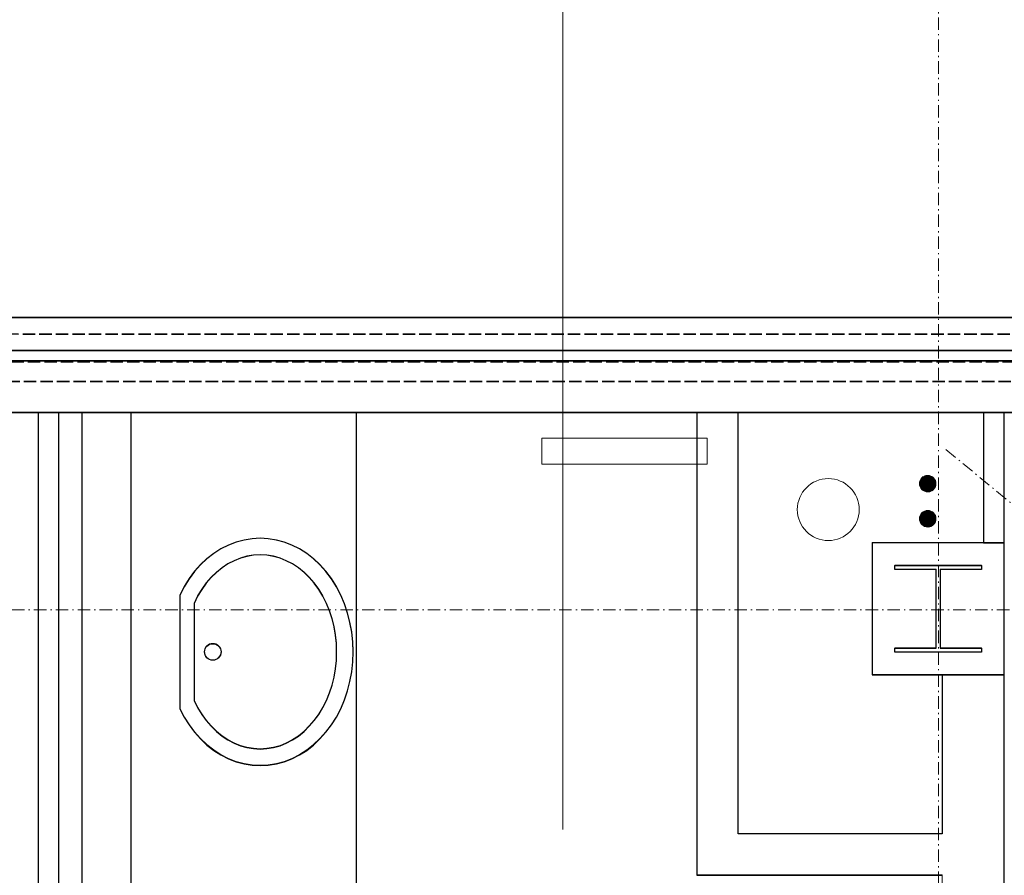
# Model space of a CAD drawing. Header units: millimetres. Extents: x -8642 to 28269, y -6609 to 3701.
# Tile 174 of 256: x 5145 to 5383, y -4128 to -3921. Entities that reach past the tile are written whole.
import ezdxf

# ---------------------------------------------------------------- set-up
doc = ezdxf.new("R2010")
doc.units = ezdxf.units.MM
doc.header["$LTSCALE"] = 1000
doc.header["$MEASUREMENT"] = 0
for name, pattern in [('rzut 1 pietra$0$ArchiTECH.PC 1. Line Type', [0.004, 0.003, -0.001]), ('rzut 1 pietra$0$ArchiTECH.PC 5. Line Type', [0.0053, 0.003, -0.001, 0.0003, -0.001]), ('rzut 1 pietra$0$ArchiTECH.PC Solid Line Type', [0]), ('SUFIT_1 PIETRO$0$ArchiTECH.PC 1. Line Type', [0.004, 0.003, -0.001]), ('SUFIT_1 PIETRO$0$ArchiTECH.PC Solid Line Type', [0])]:
    doc.linetypes.add(name, pattern=pattern)
doc.layers.add('IS_ARCH', color=254, linetype='Continuous', lineweight=18)
doc.layers.add('KLIMA_BEZ_ZMIAN', color=254, linetype='Continuous', lineweight=30)
for name, color, linetype in [('SUFIT_1 PIETRO$0$ELEM KONSTRUKCJI - inwent', 254, 'Continuous'), ('SUFIT_1 PIETRO$0$INWENTARYZACJA', 254, 'Continuous'), ('SUFIT_1 PIETRO$0$Kalka 1', 254, 'Continuous')]:
    doc.layers.add(name, color=color, linetype=linetype)

msp = doc.modelspace()

# ---------------------------------------------------------------- linework, layer by layer
at = {"layer": 'IS_ARCH', "linetype": 'rzut 1 pietra$0$ArchiTECH.PC 5. Line Type'}
for p, q in [((5367.47, -3088.25), (5367.16, -6164.04)), ((5369.16, -4024.91), (7673.51, -5924.41)), ((-3575.49, -4062.89), (8802.36, -4064.08))]:
    msp.add_line(p, q, dxfattribs=at)
at = {"layer": 'IS_ARCH', "linetype": 'rzut 1 pietra$0$ArchiTECH.PC Solid Line Type'}
for p, q in [((5276.37, -3908.02), (5276.37, -4116.87)), ((5025.6, -3992.86), (5560.12, -3992.91)), ((4289.88, -4000.79), (5563.9, -4000.91)), ((4289.88, -4003.29), (5565.08, -4003.41)), ((3949.5, -4015.79), (5571.01, -4015.86)), ((5154.36, -4015.87), (5149.36, -4015.87)), ((5149.36, -4015.87), (5149.36, -4388.37)), ((5154.36, -4388.37), (5154.36, -4015.87)), ((5171.87, -4015.87), (5159.87, -4015.87)), ((5159.87, -4015.87), (5159.87, -4388.42)), ((5171.87, -4388.42), (5171.87, -4015.87)), ((5226.37, -4015.88), (5226.37, -4388.38)), ((5318.86, -4015.89), (5308.86, -4015.89)), ((5308.86, -4015.89), (5308.86, -4127.89)), ((5318.86, -4117.89), (5318.86, -4015.89)), ((5383.26, -4015.89), (5378.26, -4015.89)), ((5378.26, -4015.89), (5378.26, -4047.4)), ((5383.26, -4047.4), (5383.26, -4015.89)), ((5271.31, -4022.13), (5271.31, -4028.43)), ((5311.31, -4022.13), (5271.31, -4022.13)), ((5271.31, -4022.13), (5271.31, -4028.43)), ((5311.31, -4022.13), (5271.31, -4022.13)), ((5311.31, -4028.43), (5311.31, -4022.13)), ((5311.31, -4028.43), (5311.31, -4022.13)), ((5271.31, -4028.43), (5311.31, -4028.43)), ((5271.31, -4028.43), (5311.31, -4028.43)), ((5195.4, -4047.99), (5193.59, -4048.9)), ((5197.27, -4047.26), (5195.4, -4047.99)), ((5199.19, -4046.74), (5197.27, -4047.26)), ((5201.14, -4046.43), (5199.19, -4046.74)), ((5203.1, -4046.33), (5201.14, -4046.43)), ((5205.06, -4046.43), (5203.1, -4046.33)), ((5207, -4046.74), (5205.06, -4046.43)), ((5208.92, -4047.26), (5207, -4046.74)), ((5210.79, -4047.99), (5208.92, -4047.26)), ((5212.61, -4048.9), (5210.79, -4047.99)), ((5383.26, -4047.4), (5351.26, -4047.4)), ((5351.26, -4047.4), (5351.26, -4079.4)), ((5378.26, -4047.4), (5383.26, -4047.4)), ((5383.26, -4079.4), (5383.26, -4047.4)), ((5383.26, -4047.4), (5383.26, -4047.4)), ((5191.85, -4050.01), (5190.19, -4051.3)), ((5193.59, -4048.9), (5191.85, -4050.01)), ((5199.89, -4050.68), (5198.31, -4051.13)), ((5201.49, -4050.42), (5199.89, -4050.68)), ((5203.1, -4050.33), (5201.49, -4050.42)), ((5204.71, -4050.42), (5203.1, -4050.33)), ((5206.31, -4050.68), (5204.71, -4050.42)), ((5207.89, -4051.13), (5206.31, -4050.68)), ((5214.35, -4050.01), (5212.61, -4048.9)), ((5216, -4051.3), (5214.35, -4050.01)), ((5188.63, -4052.76), (5187.19, -4054.38)), ((5190.19, -4051.3), (5188.63, -4052.76)), ((5195.28, -4052.53), (5193.85, -4053.47)), ((5196.77, -4051.74), (5195.28, -4052.53)), ((5198.31, -4051.13), (5196.77, -4051.74)), ((5209.42, -4051.74), (5207.89, -4051.13)), ((5210.92, -4052.53), (5209.42, -4051.74)), ((5212.35, -4053.47), (5210.92, -4052.53)), ((5217.56, -4052.76), (5216, -4051.3)), ((5219.01, -4054.38), (5217.56, -4052.76)), ((5356.76, -4052.9), (5377.76, -4052.9)), ((5356.76, -4053.9), (5356.76, -4052.9)), ((5356.76, -4052.9), (5356.76, -4052.9)), ((5356.76, -4052.9), (5377.76, -4052.9)), ((5356.76, -4053.9), (5356.76, -4052.9)), ((5377.76, -4052.9), (5377.76, -4053.9)), ((5377.76, -4052.9), (5377.76, -4053.9)), ((5187.19, -4054.38), (5185.86, -4056.15)), ((5192.49, -4054.58), (5191.21, -4055.82)), ((5193.85, -4053.47), (5192.49, -4054.58)), ((5213.71, -4054.58), (5212.35, -4053.47)), ((5214.99, -4055.82), (5213.71, -4054.58)), ((5220.33, -4056.15), (5219.01, -4054.38)), ((5366.76, -4053.9), (5356.76, -4053.9)), ((5366.76, -4053.9), (5356.76, -4053.9)), ((5366.76, -4072.9), (5366.76, -4053.9)), ((5366.76, -4072.9), (5366.76, -4053.9)), ((5377.76, -4053.9), (5367.76, -4053.9)), ((5367.76, -4053.9), (5367.76, -4072.9)), ((5377.76, -4053.9), (5367.76, -4053.9)), ((5367.76, -4053.9), (5367.76, -4072.9)), ((5184.67, -4058.05), (5183.61, -4060.08)), ((5185.86, -4056.15), (5184.67, -4058.05)), ((5190.02, -4057.21), (5188.93, -4058.72)), ((5191.21, -4055.82), (5190.02, -4057.21)), ((5216.18, -4057.21), (5214.99, -4055.82)), ((5217.27, -4058.72), (5216.18, -4057.21)), ((5221.53, -4058.05), (5220.33, -4056.15)), ((5222.58, -4060.08), (5221.53, -4058.05)), ((5183.61, -4060.08), (5183.61, -4087.58)), ((5187.94, -4060.35), (5187.08, -4062.08)), ((5188.93, -4058.72), (5187.94, -4060.35)), ((5218.25, -4060.35), (5217.27, -4058.72)), ((5219.12, -4062.08), (5218.25, -4060.35)), ((5223.49, -4062.2), (5222.58, -4060.08)), ((5187.08, -4062.08), (5187.08, -4085.58)), ((5219.86, -4063.9), (5219.12, -4062.08)), ((5224.24, -4064.42), (5223.49, -4062.2)), ((5220.48, -4065.79), (5219.86, -4063.9)), ((5224.83, -4066.71), (5224.24, -4064.42)), ((5220.97, -4067.74), (5220.48, -4065.79)), ((5225.26, -4069.05), (5224.83, -4066.71)), ((5221.32, -4069.75), (5220.97, -4067.74)), ((5221.53, -4071.78), (5221.32, -4069.75)), ((5225.51, -4071.43), (5225.26, -4069.05)), ((5221.6, -4073.83), (5221.53, -4071.78)), ((5225.6, -4073.83), (5225.51, -4071.43)), ((5221.53, -4075.87), (5221.6, -4073.83)), ((5225.51, -4076.22), (5225.6, -4073.83)), ((5356.76, -4073.9), (5356.76, -4072.9)), ((5356.76, -4072.9), (5366.76, -4072.9)), ((5356.76, -4073.9), (5356.76, -4072.9)), ((5356.76, -4072.9), (5366.76, -4072.9)), ((5377.76, -4073.9), (5356.76, -4073.9)), ((5377.76, -4073.9), (5356.76, -4073.9)), ((5367.76, -4072.9), (5377.76, -4072.9)), ((5367.76, -4072.9), (5377.76, -4072.9)), ((5377.76, -4072.9), (5377.76, -4073.9)), ((5377.76, -4072.9), (5377.76, -4073.9)), ((5221.32, -4077.91), (5221.53, -4075.87)), ((5225.26, -4078.6), (5225.51, -4076.22)), ((5220.97, -4079.91), (5221.32, -4077.91)), ((5224.83, -4080.94), (5225.26, -4078.6)), ((5351.26, -4079.4), (5383.26, -4079.4)), ((5383.26, -4079.4), (5368.26, -4079.4)), ((5368.26, -4079.4), (5368.26, -4117.89)), ((5383.26, -4161.4), (5383.26, -4079.4)), ((5219.86, -4083.76), (5220.48, -4081.86)), ((5220.48, -4081.86), (5220.97, -4079.91)), ((5224.24, -4083.23), (5224.83, -4080.94)), ((5219.12, -4085.58), (5219.86, -4083.76)), ((5223.49, -4085.45), (5224.24, -4083.23)), ((5187.08, -4085.58), (5187.94, -4087.31)), ((5187.08, -4085.58), (5187.08, -4085.58)), ((5218.25, -4087.31), (5219.12, -4085.58)), ((5222.58, -4087.58), (5223.49, -4085.45)), ((5183.61, -4087.58), (5184.67, -4089.6)), ((5183.61, -4087.58), (5183.61, -4087.58)), ((5187.94, -4087.31), (5188.93, -4088.93)), ((5188.93, -4088.93), (5190.02, -4090.44)), ((5216.18, -4090.44), (5217.27, -4088.93)), ((5217.27, -4088.93), (5218.25, -4087.31)), ((5221.53, -4089.6), (5222.58, -4087.58)), ((5184.67, -4089.6), (5185.86, -4091.5)), ((5190.02, -4090.44), (5191.21, -4091.83)), ((5214.99, -4091.83), (5216.18, -4090.44)), ((5220.33, -4091.5), (5221.53, -4089.6)), ((5185.86, -4091.5), (5187.19, -4093.27)), ((5187.19, -4093.27), (5188.63, -4094.89)), ((5191.21, -4091.83), (5192.49, -4093.08)), ((5192.49, -4093.08), (5193.85, -4094.18)), ((5212.35, -4094.18), (5213.71, -4093.08)), ((5213.71, -4093.08), (5214.99, -4091.83)), ((5217.56, -4094.89), (5219.01, -4093.27)), ((5219.01, -4093.27), (5220.33, -4091.5)), ((5188.63, -4094.89), (5190.19, -4096.35)), ((5193.85, -4094.18), (5195.28, -4095.12)), ((5195.28, -4095.12), (5196.77, -4095.91)), ((5196.77, -4095.91), (5198.31, -4096.53)), ((5207.89, -4096.53), (5209.42, -4095.91)), ((5209.42, -4095.91), (5210.92, -4095.12)), ((5210.92, -4095.12), (5212.35, -4094.18)), ((5216, -4096.35), (5217.56, -4094.89)), ((5190.19, -4096.35), (5191.85, -4097.64)), ((5191.85, -4097.64), (5193.59, -4098.75)), ((5198.31, -4096.53), (5199.89, -4096.97)), ((5199.89, -4096.97), (5201.49, -4097.24)), ((5201.49, -4097.24), (5203.1, -4097.33)), ((5203.1, -4097.33), (5204.71, -4097.24)), ((5204.71, -4097.24), (5206.31, -4096.97)), ((5206.31, -4096.97), (5207.89, -4096.53)), ((5212.61, -4098.75), (5214.35, -4097.64)), ((5214.35, -4097.64), (5216, -4096.35)), ((5193.59, -4098.75), (5195.4, -4099.67)), ((5195.4, -4099.67), (5197.27, -4100.39)), ((5197.27, -4100.39), (5199.19, -4100.91)), ((5199.19, -4100.91), (5201.14, -4101.22)), ((5205.06, -4101.22), (5207, -4100.91)), ((5207, -4100.91), (5208.92, -4100.39)), ((5208.92, -4100.39), (5210.79, -4099.67)), ((5210.79, -4099.67), (5212.61, -4098.75)), ((5201.14, -4101.22), (5203.1, -4101.33)), ((5203.1, -4101.33), (5205.06, -4101.22)), ((5368.26, -4117.89), (5318.86, -4117.89)), ((5308.86, -4127.89), (5368.26, -4127.89)), ((5368.26, -4127.89), (5368.26, -4210.26))]:
    msp.add_line(p, q, dxfattribs=at)
at = {"layer": 'IS_ARCH', "linetype": 'rzut 1 pietra$0$ArchiTECH.PC 1. Line Type'}
for p, q in [((5025.6, -3996.86), (5562.01, -3996.91)), ((-2053.16, -4003.06), (5561.51, -4003.81)), ((4289.88, -4008.29), (5567.44, -4008.41))]:
    msp.add_line(p, q, dxfattribs=at)
at = {"layer": 'IS_ARCH', "linetype": 'rzut 1 pietra$0$ArchiTECH.PC Solid Line Type'}
msp.add_circle((5191.61, -4073.83), 2, dxfattribs=at)
at = {"layer": 'KLIMA_BEZ_ZMIAN', "lineweight": 9, "ltscale": 80}
for p, q in [((5362.75, -4033.11), (5364.69, -4031.17)), ((5362.75, -4033.29), (5364.86, -4031.17)), ((5362.75, -4033.11), (5364.69, -4031.17)), ((5362.75, -4033.29), (5364.86, -4031.17)), ((5362.76, -4032.92), (5364.5, -4031.18)), ((5362.76, -4032.92), (5364.5, -4031.18)), ((5362.76, -4033.45), (5365.02, -4031.19)), ((5362.76, -4033.45), (5365.02, -4031.19)), ((5362.79, -4033.6), (5365.17, -4031.21)), ((5362.79, -4033.6), (5365.17, -4031.21)), ((5362.8, -4032.71), (5364.28, -4031.22)), ((5362.8, -4032.71), (5364.28, -4031.22)), ((5362.83, -4033.74), (5365.31, -4031.25)), ((5362.83, -4033.74), (5365.31, -4031.25)), ((5362.87, -4033.87), (5365.45, -4031.29)), ((5362.87, -4033.87), (5365.45, -4031.29)), ((5362.88, -4032.45), (5364.03, -4031.3)), ((5362.88, -4032.45), (5364.03, -4031.3)), ((5362.92, -4033.99), (5365.57, -4031.35)), ((5362.92, -4033.99), (5365.57, -4031.35)), ((5362.98, -4034.11), (5365.69, -4031.41)), ((5362.98, -4034.11), (5365.69, -4031.41)), ((5363.05, -4034.23), (5365.8, -4031.47)), ((5363.05, -4034.23), (5365.8, -4031.47)), ((5363.06, -4032.09), (5363.67, -4031.48)), ((5363.06, -4032.09), (5363.67, -4031.48)), ((5363.12, -4034.33), (5365.91, -4031.54)), ((5363.12, -4034.33), (5365.91, -4031.54)), ((5363.19, -4034.43), (5366.01, -4031.62)), ((5363.19, -4034.43), (5366.01, -4031.62)), ((5363.28, -4034.53), (5366.1, -4031.7)), ((5363.28, -4034.53), (5366.1, -4031.7)), ((5363.36, -4034.61), (5366.19, -4031.79)), ((5363.36, -4034.61), (5366.19, -4031.79)), ((5363.46, -4034.7), (5366.28, -4031.88)), ((5363.46, -4034.7), (5366.28, -4031.88)), ((5363.56, -4034.78), (5366.35, -4031.98)), ((5363.56, -4034.78), (5366.35, -4031.98)), ((5363.66, -4034.85), (5366.43, -4032.08)), ((5363.66, -4034.85), (5366.43, -4032.08)), ((5363.77, -4034.91), (5366.49, -4032.19)), ((5363.77, -4034.91), (5366.49, -4032.19)), ((5363.89, -4034.97), (5366.55, -4032.31)), ((5363.89, -4034.97), (5366.55, -4032.31)), ((5364.01, -4035.03), (5366.61, -4032.43)), ((5364.01, -4035.03), (5366.61, -4032.43)), ((5364.14, -4035.07), (5366.65, -4032.56)), ((5364.14, -4035.07), (5366.65, -4032.56)), ((5364.28, -4035.11), (5366.69, -4032.7)), ((5364.28, -4035.11), (5366.69, -4032.7)), ((5364.43, -4035.14), (5366.72, -4032.85)), ((5364.43, -4035.14), (5366.72, -4032.85)), ((5364.59, -4035.16), (5366.74, -4033.01)), ((5364.59, -4035.16), (5366.74, -4033.01)), ((5364.76, -4035.17), (5366.74, -4033.18)), ((5364.76, -4035.17), (5366.74, -4033.18)), ((5364.94, -4035.16), (5366.74, -4033.37)), ((5364.94, -4035.16), (5366.74, -4033.37)), ((5365.15, -4035.13), (5366.7, -4033.57)), ((5365.15, -4035.13), (5366.7, -4033.57)), ((5365.4, -4035.06), (5366.64, -4033.82)), ((5365.4, -4035.06), (5366.64, -4033.82)), ((5365.71, -4034.92), (5366.49, -4034.14)), ((5365.71, -4034.92), (5366.49, -4034.14)), ((5362.75, -4041.6), (5364.67, -4039.67)), ((5362.75, -4041.77), (5364.85, -4039.67)), ((5362.75, -4041.6), (5364.67, -4039.67)), ((5362.75, -4041.77), (5364.85, -4039.67)), ((5362.76, -4041.4), (5364.48, -4039.68)), ((5362.76, -4041.4), (5364.48, -4039.68)), ((5362.76, -4041.93), (5365.01, -4039.69)), ((5362.76, -4041.93), (5365.01, -4039.69)), ((5362.79, -4042.08), (5365.16, -4039.71)), ((5362.79, -4042.08), (5365.16, -4039.71)), ((5362.8, -4041.19), (5364.26, -4039.73)), ((5362.8, -4041.19), (5364.26, -4039.73)), ((5362.82, -4042.23), (5365.3, -4039.75)), ((5362.82, -4042.23), (5365.3, -4039.75)), ((5362.87, -4042.36), (5365.44, -4039.79)), ((5362.87, -4042.36), (5365.44, -4039.79)), ((5362.89, -4040.93), (5364, -4039.81)), ((5362.89, -4040.93), (5364, -4039.81)), ((5362.92, -4042.48), (5365.56, -4039.84)), ((5362.92, -4042.48), (5365.56, -4039.84)), ((5362.98, -4042.6), (5365.68, -4039.9)), ((5362.98, -4042.6), (5365.68, -4039.9)), ((5363.04, -4042.72), (5365.79, -4039.96)), ((5363.04, -4042.72), (5365.79, -4039.96)), ((5363.09, -4040.55), (5363.63, -4040.01)), ((5363.09, -4040.55), (5363.63, -4040.01)), ((5363.11, -4042.82), (5365.9, -4040.03)), ((5363.11, -4042.82), (5365.9, -4040.03)), ((5363.19, -4042.92), (5366, -4040.11)), ((5363.19, -4042.92), (5366, -4040.11)), ((5363.27, -4043.02), (5366.1, -4040.19)), ((5363.27, -4043.02), (5366.1, -4040.19)), ((5363.36, -4043.11), (5366.19, -4040.28)), ((5363.36, -4043.11), (5366.19, -4040.28)), ((5363.45, -4043.19), (5366.27, -4040.37)), ((5363.45, -4043.19), (5366.27, -4040.37)), ((5363.55, -4043.27), (5366.35, -4040.47)), ((5363.55, -4043.27), (5366.35, -4040.47)), ((5363.65, -4043.34), (5366.42, -4040.57)), ((5363.65, -4043.34), (5366.42, -4040.57)), ((5363.76, -4043.41), (5366.49, -4040.68)), ((5363.76, -4043.41), (5366.49, -4040.68)), ((5363.88, -4043.47), (5366.55, -4040.8)), ((5363.88, -4043.47), (5366.55, -4040.8)), ((5364, -4043.52), (5366.6, -4040.92)), ((5364, -4043.52), (5366.6, -4040.92)), ((5364.13, -4043.57), (5366.65, -4041.05)), ((5364.13, -4043.57), (5366.65, -4041.05)), ((5364.27, -4043.61), (5366.69, -4041.19)), ((5364.27, -4043.61), (5366.69, -4041.19)), ((5364.42, -4043.64), (5366.72, -4041.34)), ((5364.42, -4043.64), (5366.72, -4041.34)), ((5364.57, -4043.66), (5366.74, -4041.5)), ((5364.57, -4043.66), (5366.74, -4041.5)), ((5364.74, -4043.67), (5366.74, -4041.66)), ((5364.74, -4043.67), (5366.74, -4041.66)), ((5364.93, -4043.66), (5366.74, -4041.85)), ((5364.93, -4043.66), (5366.74, -4041.85)), ((5365.13, -4043.63), (5366.71, -4042.06)), ((5365.13, -4043.63), (5366.71, -4042.06)), ((5365.37, -4043.57), (5366.64, -4042.3)), ((5365.37, -4043.57), (5366.64, -4042.3)), ((5365.68, -4043.43), (5366.51, -4042.6)), ((5365.68, -4043.43), (5366.51, -4042.6))]:
    msp.add_line(p, q, dxfattribs=at)
for centre, radius in [((5364.74, -4033.17), 2), ((5364.74, -4033.17), 2), ((5340.65, -4039.45), 7.5), ((5364.74, -4041.67), 2), ((5364.74, -4041.67), 2)]:
    msp.add_circle(centre, radius, dxfattribs=at)
at = {"layer": 'SUFIT_1 PIETRO$0$ELEM KONSTRUKCJI - inwent', "linetype": 'SUFIT_1 PIETRO$0$ArchiTECH.PC Solid Line Type'}
for p, q in [((5383.26, -4047.48), (5351.26, -4047.48)), ((5351.26, -4047.48), (5351.26, -4079.48)), ((5383.26, -4079.48), (5383.26, -4047.48)), ((5383.26, -4047.48), (5383.26, -4047.48)), ((5356.76, -4052.98), (5377.76, -4052.98)), ((5356.76, -4053.98), (5356.76, -4052.98)), ((5356.76, -4052.98), (5356.76, -4052.98)), ((5356.76, -4052.98), (5377.76, -4052.98)), ((5356.76, -4053.98), (5356.76, -4052.98)), ((5377.76, -4052.98), (5377.76, -4053.98)), ((5377.76, -4052.98), (5377.76, -4053.98)), ((5366.76, -4053.98), (5356.76, -4053.98)), ((5366.76, -4053.98), (5356.76, -4053.98)), ((5366.76, -4072.98), (5366.76, -4053.98)), ((5366.76, -4072.98), (5366.76, -4053.98)), ((5377.76, -4053.98), (5367.76, -4053.98)), ((5367.76, -4053.98), (5367.76, -4072.98)), ((5377.76, -4053.98), (5367.76, -4053.98)), ((5367.76, -4053.98), (5367.76, -4072.98)), ((5356.76, -4073.98), (5356.76, -4072.98)), ((5356.76, -4072.98), (5366.76, -4072.98)), ((5356.76, -4073.98), (5356.76, -4072.98)), ((5356.76, -4072.98), (5366.76, -4072.98)), ((5377.76, -4073.98), (5356.76, -4073.98)), ((5377.76, -4073.98), (5356.76, -4073.98)), ((5367.76, -4072.98), (5377.76, -4072.98)), ((5367.76, -4072.98), (5377.76, -4072.98)), ((5377.76, -4072.98), (5377.76, -4073.98)), ((5377.76, -4072.98), (5377.76, -4073.98)), ((5351.26, -4079.48), (5383.26, -4079.48))]:
    msp.add_line(p, q, dxfattribs=at)
at = {"layer": 'SUFIT_1 PIETRO$0$INWENTARYZACJA', "linetype": 'SUFIT_1 PIETRO$0$ArchiTECH.PC Solid Line Type'}
for p, q in [((5154.36, -4015.95), (5149.36, -4015.95)), ((5149.36, -4015.95), (5149.36, -4388.46)), ((5154.36, -4388.46), (5154.36, -4015.95)), ((5171.87, -4015.96), (5159.87, -4015.96)), ((5159.87, -4015.96), (5159.87, -4388.5)), ((5171.87, -4388.5), (5171.87, -4015.96)), ((5318.86, -4015.97), (5308.86, -4015.97)), ((5308.86, -4015.97), (5308.86, -4127.97)), ((5318.86, -4117.97), (5318.86, -4015.97)), ((5383.26, -4015.97), (5378.26, -4015.97)), ((5378.26, -4015.97), (5378.26, -4047.48)), ((5383.26, -4047.48), (5383.26, -4015.97)), ((5195.4, -4048.07), (5193.59, -4048.99)), ((5197.27, -4047.35), (5195.4, -4048.07)), ((5199.19, -4046.83), (5197.27, -4047.35)), ((5201.14, -4046.52), (5199.19, -4046.83)), ((5203.1, -4046.41), (5201.14, -4046.52)), ((5205.06, -4046.52), (5203.1, -4046.41)), ((5207, -4046.83), (5205.06, -4046.52)), ((5208.92, -4047.35), (5207, -4046.83)), ((5210.79, -4048.07), (5208.92, -4047.35)), ((5212.61, -4048.99), (5210.79, -4048.07)), ((5378.26, -4047.48), (5383.26, -4047.48)), ((5191.85, -4050.09), (5190.19, -4051.38)), ((5193.59, -4048.99), (5191.85, -4050.09)), ((5199.89, -4050.77), (5198.31, -4051.21)), ((5201.49, -4050.5), (5199.89, -4050.77)), ((5203.1, -4050.41), (5201.49, -4050.5)), ((5204.71, -4050.5), (5203.1, -4050.41)), ((5206.31, -4050.77), (5204.71, -4050.5)), ((5207.89, -4051.21), (5206.31, -4050.77)), ((5214.35, -4050.09), (5212.61, -4048.99)), ((5216, -4051.38), (5214.35, -4050.09)), ((5188.63, -4052.84), (5187.19, -4054.46)), ((5190.19, -4051.38), (5188.63, -4052.84)), ((5195.28, -4052.61), (5193.85, -4053.56)), ((5196.77, -4051.83), (5195.28, -4052.61)), ((5198.31, -4051.21), (5196.77, -4051.83)), ((5209.42, -4051.83), (5207.89, -4051.21)), ((5210.92, -4052.61), (5209.42, -4051.83)), ((5212.35, -4053.56), (5210.92, -4052.61)), ((5217.56, -4052.84), (5216, -4051.38)), ((5219.01, -4054.46), (5217.56, -4052.84)), ((5187.19, -4054.46), (5185.86, -4056.23)), ((5192.49, -4054.66), (5191.21, -4055.91)), ((5193.85, -4053.56), (5192.49, -4054.66)), ((5213.71, -4054.66), (5212.35, -4053.56)), ((5214.99, -4055.91), (5213.71, -4054.66)), ((5220.33, -4056.23), (5219.01, -4054.46)), ((5185.86, -4056.23), (5184.67, -4058.14)), ((5190.02, -4057.29), (5188.93, -4058.8)), ((5191.21, -4055.91), (5190.02, -4057.29)), ((5216.18, -4057.29), (5214.99, -4055.91)), ((5217.27, -4058.8), (5216.18, -4057.29)), ((5221.53, -4058.14), (5220.33, -4056.23)), ((5184.67, -4058.14), (5183.61, -4060.16)), ((5183.61, -4060.16), (5183.61, -4087.66)), ((5187.94, -4060.43), (5187.08, -4062.16)), ((5188.93, -4058.8), (5187.94, -4060.43)), ((5218.25, -4060.43), (5217.27, -4058.8)), ((5219.12, -4062.16), (5218.25, -4060.43)), ((5222.58, -4060.16), (5221.53, -4058.14)), ((5223.49, -4062.29), (5222.58, -4060.16)), ((5187.08, -4062.16), (5187.08, -4085.66)), ((5219.86, -4063.98), (5219.12, -4062.16)), ((5224.24, -4064.5), (5223.49, -4062.29)), ((5220.48, -4065.87), (5219.86, -4063.98)), ((5224.83, -4066.79), (5224.24, -4064.5)), ((5220.97, -4067.83), (5220.48, -4065.87)), ((5225.26, -4069.14), (5224.83, -4066.79)), ((5221.32, -4069.83), (5220.97, -4067.83)), ((5221.53, -4071.86), (5221.32, -4069.83)), ((5225.51, -4071.51), (5225.26, -4069.14)), ((5221.6, -4073.91), (5221.53, -4071.86)), ((5225.6, -4073.91), (5225.51, -4071.51)), ((5221.53, -4075.96), (5221.6, -4073.91)), ((5225.51, -4076.31), (5225.6, -4073.91)), ((5221.32, -4077.99), (5221.53, -4075.96)), ((5225.26, -4078.69), (5225.51, -4076.31)), ((5220.97, -4079.99), (5221.32, -4077.99)), ((5224.83, -4081.03), (5225.26, -4078.69)), ((5383.26, -4079.48), (5368.26, -4079.48)), ((5368.26, -4079.48), (5368.26, -4117.97)), ((5383.26, -4161.49), (5383.26, -4079.48)), ((5220.48, -4081.95), (5220.97, -4079.99)), ((5224.24, -4083.32), (5224.83, -4081.03)), ((5219.12, -4085.66), (5219.86, -4083.84)), ((5219.86, -4083.84), (5220.48, -4081.95)), ((5223.49, -4085.53), (5224.24, -4083.32)), ((5187.08, -4085.66), (5187.94, -4087.39)), ((5187.08, -4085.66), (5187.08, -4085.66)), ((5218.25, -4087.39), (5219.12, -4085.66)), ((5222.58, -4087.66), (5223.49, -4085.53)), ((5183.61, -4087.66), (5184.67, -4089.68)), ((5183.61, -4087.66), (5183.61, -4087.66)), ((5187.94, -4087.39), (5188.93, -4089.02)), ((5188.93, -4089.02), (5190.02, -4090.53)), ((5216.18, -4090.53), (5217.27, -4089.02)), ((5217.27, -4089.02), (5218.25, -4087.39)), ((5221.53, -4089.68), (5222.58, -4087.66)), ((5184.67, -4089.68), (5185.86, -4091.59)), ((5190.02, -4090.53), (5191.21, -4091.91)), ((5214.99, -4091.91), (5216.18, -4090.53)), ((5220.33, -4091.59), (5221.53, -4089.68)), ((5185.86, -4091.59), (5187.19, -4093.36)), ((5187.19, -4093.36), (5188.63, -4094.98)), ((5191.21, -4091.91), (5192.49, -4093.16)), ((5192.49, -4093.16), (5193.85, -4094.26)), ((5212.35, -4094.26), (5213.71, -4093.16)), ((5213.71, -4093.16), (5214.99, -4091.91)), ((5217.56, -4094.98), (5219.01, -4093.36)), ((5219.01, -4093.36), (5220.33, -4091.59)), ((5188.63, -4094.98), (5190.19, -4096.44)), ((5193.85, -4094.26), (5195.28, -4095.21)), ((5195.28, -4095.21), (5196.77, -4095.99)), ((5196.77, -4095.99), (5198.31, -4096.61)), ((5207.89, -4096.61), (5209.42, -4095.99)), ((5209.42, -4095.99), (5210.92, -4095.21)), ((5210.92, -4095.21), (5212.35, -4094.26)), ((5216, -4096.44), (5217.56, -4094.98)), ((5190.19, -4096.44), (5191.85, -4097.73)), ((5191.85, -4097.73), (5193.59, -4098.83)), ((5198.31, -4096.61), (5199.89, -4097.05)), ((5199.89, -4097.05), (5201.49, -4097.32)), ((5201.49, -4097.32), (5203.1, -4097.41)), ((5203.1, -4097.41), (5204.71, -4097.32)), ((5204.71, -4097.32), (5206.31, -4097.05)), ((5206.31, -4097.05), (5207.89, -4096.61)), ((5212.61, -4098.83), (5214.35, -4097.73)), ((5214.35, -4097.73), (5216, -4096.44)), ((5193.59, -4098.83), (5195.4, -4099.75)), ((5195.4, -4099.75), (5197.27, -4100.47)), ((5197.27, -4100.47), (5199.19, -4100.99)), ((5199.19, -4100.99), (5201.14, -4101.31)), ((5205.06, -4101.31), (5207, -4100.99)), ((5207, -4100.99), (5208.92, -4100.47)), ((5208.92, -4100.47), (5210.79, -4099.75)), ((5210.79, -4099.75), (5212.61, -4098.83)), ((5201.14, -4101.31), (5203.1, -4101.41)), ((5203.1, -4101.41), (5205.06, -4101.31)), ((5368.26, -4117.97), (5318.86, -4117.97)), ((5308.86, -4127.97), (5368.26, -4127.97))]:
    msp.add_line(p, q, dxfattribs=at)
msp.add_circle((5191.61, -4073.91), 2, dxfattribs=at)
at = {"layer": 'SUFIT_1 PIETRO$0$Kalka 1', "linetype": 'SUFIT_1 PIETRO$0$ArchiTECH.PC Solid Line Type'}
for p, q in [((5025.6, -3992.94), (5560.12, -3992.99)), ((4289.88, -4000.87), (5563.9, -4000.99)), ((4289.88, -4003.37), (5565.08, -4003.5)), ((3949.5, -4015.87), (5571.01, -4015.94)), ((5226.37, -4015.96), (5226.37, -4388.46))]:
    msp.add_line(p, q, dxfattribs=at)
at = {"layer": 'SUFIT_1 PIETRO$0$Kalka 1', "linetype": 'SUFIT_1 PIETRO$0$ArchiTECH.PC 1. Line Type'}
for p, q in [((5025.6, -3996.94), (5562.01, -3996.99)), ((4289.88, -4008.37), (5567.44, -4008.49))]:
    msp.add_line(p, q, dxfattribs=at)

doc.saveas('drawing.dxf')
